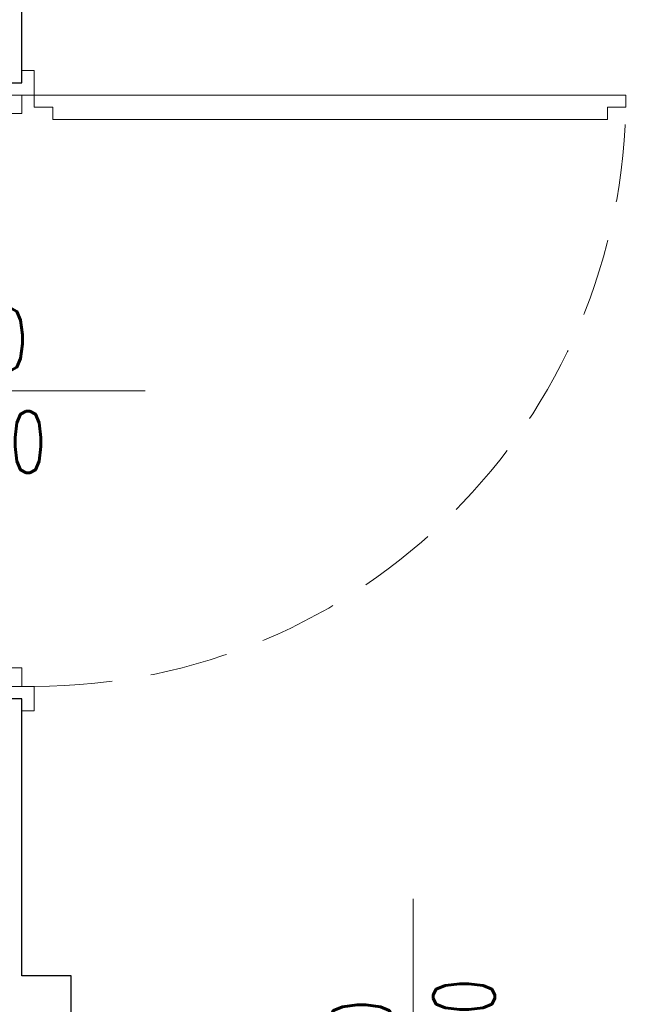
# Model space of a CAD drawing. Header units: centimetres. Extents: x 4120 to 19220, y -7417 to 180.
# Tile 123 of 223: x 12331 to 12433, y -4673 to -4514. Entities that reach past the tile are written whole.
import ezdxf

# ---------------------------------------------------------------- set-up
doc = ezdxf.new("R2010")
doc.units = ezdxf.units.CM
doc.linetypes.add('DASHED', pattern=[19.05, 12.7, -6.35])
doc.layers.add('A_Drzwi', color=30, linetype='Continuous', lineweight=20)
doc.layers.add('A_okna', color=3, linetype='Continuous')
doc.layers.add('A_Ściany', color=2, linetype='Continuous')
doc.styles.add('JACEK_07', font='SIMPLEX.SHX', dxfattribs={"width": 0.7})

# ---------------------------------------------------------------- blocks, each defined once
blk = doc.blocks.new('*U1969')
at = {"color": 7}
blk.add_line((55.5, -22.01), (55.5, 22.01), dxfattribs=at)
for p, q in [((0.5, 3), (0.5, -3)), ((7.5, 3), (0.5, 3)), ((6.5, -3), (6.5, 2)), ((6.5, 2), (7.5, 2)), ((7.5, 2), (7.5, 3)), ((103.5, 2), (103.5, 3)), ((103.5, 3), (110.5, 3)), ((103.5, 2), (104.5, 2)), ((104.5, 2), (104.5, -3)), ((110.5, 3), (110.5, -3)), ((102.5, -1), (102.5, -2)), ((103.5, -1), (102.5, -1)), ((103.5, -93), (103.5, -1)), ((0.5, -3), (6.5, -3)), ((102.5, -2), (97.5, -2)), ((97.5, -2), (97.5, -92)), ((110.5, -3), (104.5, -3)), ((102.5, -92), (97.5, -92)), ((102.5, -93), (102.5, -92)), ((103.5, -93), (102.5, -93))]:
    blk.add_line(p, q)
at = {"linetype": 'DASHED'}
blk.add_arc((102.5, 2), 95, 180, 270, dxfattribs=at)
for p in [(111, 3), (111, 0), (111, -3)]:
    blk.add_point(p)
at = {"layer": 'A_okna'}
for p in [(0, 3), (0, 0), (0, -3)]:
    blk.add_point(p, dxfattribs=at)
at = {"color": 7, "style": 'JACEK_07', "width": 0.7}
for s, p in [('200', (68.75, -8.88)), ('90', (52.09, -6.33))]:
    blk.add_text(s, height=10, rotation=90, dxfattribs=at).set_placement(p)
blk = doc.blocks.new('*U1986')
blk.add_lwpolyline([(4, 7), (4, 10), (6, 10), (6, 100), (4, 100), (4, 103), (2, 103), (2, 7)], close=True)
at = {"color": 7}
blk.add_lwpolyline([(50, 25), (50, -25)], dxfattribs=at)
for points in [[(-2, -5), (0, -5), (0, 5), (-2, 5), (-2, 7), (2, 7), (2, 5), (2, -7), (-2, -7), (-2, -5)], [(102, -5), (100, -5), (100, 5), (102, 5), (102, 7), (98, 7), (98, 5), (98, -7), (102, -7), (102, -5)], [(2, 5), (5, 5), (5, -5), (2, -5)], [(98, 5), (95, 5), (95, -5), (98, -5)]]:
    blk.add_lwpolyline(points)
at = {"linetype": 'DASHED'}
blk.add_arc((2, 7), 96, 0, 90, dxfattribs=at)
at = {"color": 7, "insert": (50, 0), "char_height": 10, "width": 10, "attachment_point": 5, "rotation": 90, "style": 'JACEK_07'}
blk.add_mtext('\\pxqc;90\\P200', dxfattribs=at)

msp = doc.modelspace()

# ---------------------------------------------------------------- linework, layer by layer
at = {"layer": 'A_Ściany', "color": 7}
msp.add_lwpolyline([(12339.58, -4681.23), (12339.58, -4668.73), (12331.58, -4668.73), (12331.58, -4623.73), (12321.58, -4623.73), (12321.58, -4668.73), (12145.58, -4668.73), (12145.58, -4518.73), (12321.58, -4518.73), (12321.58, -4523.73), (12331.58, -4523.73), (12331.58, -4508.73), (12284.58, -4508.73), (12284.58, -4473.73), (12274.58, -4473.73), (12274.58, -4508.73), (12145.58, -4508.73), (12145.58, -4333.73)], dxfattribs=at)

# ---------------------------------------------------------------- block references
at = {"layer": 'A_Drzwi', "color": 30, "linetype": 'Continuous', "lineweight": 18, "rotation": 270}
msp.add_blockref('*U1986', (12326.58, -4523.73), dxfattribs=at)
at = {"layer": 'A_Drzwi'}
msp.add_blockref('*U1969', (12339.58, -4678.23), dxfattribs=at)

doc.saveas('drawing.dxf')
